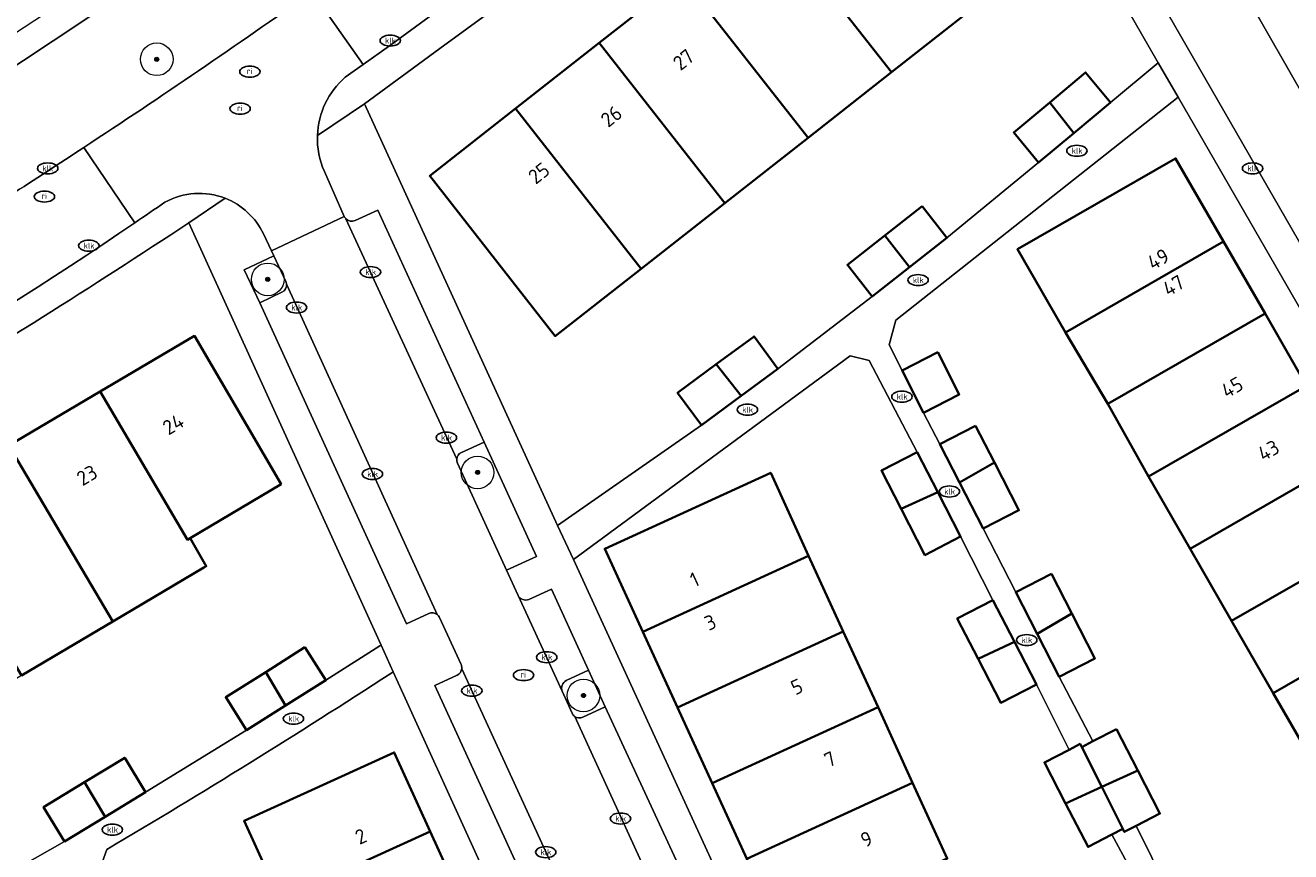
# Model space of a CAD drawing. Header units: metres. Extents: x 103671 to 105190, y 427150 to 429171.
# Tile 37 of 256: x 104104 to 104181, y 427341 to 427392. Entities that reach past the tile are written whole.
import ezdxf
from ezdxf.enums import TextEntityAlignment as Align

# ---------------------------------------------------------------- set-up
doc = ezdxf.new("R2010")
doc.units = ezdxf.units.M
for name, color, linetype, lineweight in [('B-WE-GR-BEPLANTING_CULTUUR_HEESTERS-GV', 253, 'Continuous', 18), ('B-WE-GR-BOOM-S', 253, 'Continuous', 25), ('B-WE-IE-MEUBILAIR-S', 253, 'Continuous', 25), ('B-WE-OG-BEBOUWING-GV', 253, 'Continuous', 35), ('B-WE-OG-BEBOUWING-T18', 7, 'Continuous', 18), ('B-WE-OG-TERREIN_BEGROEID-GV', 253, 'Continuous', 18), ('B-WE-OG-TERREIN_ERF-GV', 253, 'Continuous', 18), ('B-WE-VH-GESLOTENVERHARDING_ASFALT-GV', 253, 'Continuous', 18), ('B-WE-VH-OPENVERHARDING-GV', 253, 'Continuous', 18), ('B-WE-VH-OPENVERHARDING_BETONSTRAATSTEEN-GV', 253, 'Continuous', 18), ('B-WE-VH-OPENVERHARDING_TEGEL-GV', 253, 'Continuous', 18), ('B-WE-VW-MARKERING_PICTOGRAM-G', 253, 'Continuous', 18)]:
    doc.layers.add(name, color=color, linetype=linetype, lineweight=lineweight)
doc.styles.add('NLCS-ISO', font='NLCS-ISO.ttf')
doc.styles.add('NLCS-ISO-M500-T18', font='NLCS-ISO.ttf', dxfattribs={"height": 0.9})

# ---------------------------------------------------------------- blocks, each defined once
blk = doc.blocks.new('SIE-MEUBILAIR_PUT_KOLK-SO')
blk.add_ellipse((0, 0), major_axis=(1.25, 0), ratio=0.54)
at = {"style": 'NLCS-ISO'}
blk.add_text('klk', height=0.75, dxfattribs=at).set_placement((0.03, 0), align=Align.MIDDLE_CENTER)
blk = doc.blocks.new('SIE-MEUBILAIR_PUT_RIOOLPUT-SO')
blk.add_ellipse((0, 0), major_axis=(1.25, 0), ratio=0.54)
at = {"style": 'NLCS-ISO'}
blk.add_text('ri', height=0.75, dxfattribs=at).set_placement((-0.04, 0.07), align=Align.MIDDLE_CENTER)
blk = doc.blocks.new('SGR-BOOM_GBKN-SO')
at = {"linetype": 'ByBlock', "lineweight": 18}
h = blk.add_hatch(color=0, dxfattribs=at)
h.dxf.hatch_style = 1
edge = h.paths.add_edge_path()
edge.add_arc((0, 0), 0.25, 0, 360)
at = {"color": 0, "linetype": 'ByBlock', "lineweight": 18}
for radius in [2, 0.25]:
    blk.add_circle((0, 0), radius, dxfattribs=at)
at = {"color": 0, "linetype": 'ByBlock', "lineweight": 18, "style": 'NLCS-ISO'}
blk.add_attdef('SOORT', (2.5, 0), '', height=1.5, dxfattribs=at)

msp = doc.modelspace()

# ---------------------------------------------------------------- linework, layer by layer
at = {"layer": 'B-WE-GR-BEPLANTING_CULTUUR_HEESTERS-GV', "flags": 128}
for points in [[(104118.821, 427377.795), (104117.012, 427376.944), (104117.963, 427374.923), (104119.32, 427375.561)], [(104119.559, 427376.226), (104118.821, 427377.795)], [(104130.079, 427365.09), (104133.085, 427358.539), (104134.918, 427359.379), (104131.708, 427366.387)], [(104131.708, 427366.387), (104130.325, 427365.753)], [(104138.108, 427352.417), (104136.733, 427351.788)], [(104137.765, 427349.536), (104139.139, 427350.166), (104138.108, 427352.417)], [(104136.487, 427351.125), (104136.487, 427351.124), (104137.102, 427349.782)]]:
    msp.add_lwpolyline(points, dxfattribs=at)
at = {"layer": 'B-WE-GR-BEPLANTING_CULTUUR_HEESTERS-GV'}
for points in [[(104119.32, 427375.561, 0.326071), (104119.602, 427376.077)], [(104119.602, 427376.077, 0.085906), (104119.559, 427376.226)], [(104130.325, 427365.753, 0.269912), (104130.035, 427365.341)], [(104130.035, 427365.341, 0.127078), (104130.079, 427365.09)], [(104136.733, 427351.788, 0.332835), (104136.487, 427351.125)], [(104137.102, 427349.782, 0.126211), (104137.263, 427349.586)], [(104137.263, 427349.586, 0.269553), (104137.765, 427349.536)]]:
    msp.add_lwpolyline(points, format="xyb", dxfattribs=at)
at = {"layer": 'B-WE-OG-BEBOUWING-GV', "flags": 128}
for points in [[(104156.68, 427389.036), (104161.791, 427393.045), (104154.091, 427402.861), (104148.98, 427398.852)], [(104148.98, 427398.852), (104143.869, 427394.843), (104151.569, 427385.026), (104156.68, 427389.036)], [(104146.458, 427381.017), (104151.569, 427385.026), (104143.869, 427394.843), (104138.758, 427390.834)], [(104146.458, 427381.017), (104138.758, 427390.834), (104133.647, 427386.825), (104141.346, 427377.008)], [(104170.11, 427387.185), (104168.57, 427389.025), (104166.381, 427387.193), (104167.856, 427385.314)], [(104141.346, 427377.008), (104133.647, 427386.825), (104128.378, 427382.692), (104136.078, 427372.876)], [(104166.381, 427387.193), (104164.168, 427385.341), (104165.686, 427383.512), (104167.856, 427385.314)], [(104177.021, 427378.672), (104174.086, 427383.761), (104164.4, 427378.203), (104167.336, 427373.107)], [(104158.556, 427380.829), (104156.267, 427379.036), (104157.785, 427377.101), (104160.073, 427378.892)], [(104156.267, 427379.036), (104153.973, 427377.24), (104155.49, 427375.303), (104157.785, 427377.101)], [(104179.569, 427374.254), (104177.021, 427378.672), (104167.336, 427373.107), (104169.938, 427368.721)], [(104182.118, 427369.836), (104179.569, 427374.254), (104169.938, 427368.721), (104172.429, 427364.27)], [(104108.184, 427369.48), (104113.541, 427360.406), (104113.697, 427360.499), (104119.272, 427363.814), (104113.964, 427372.893)], [(104145.94, 427371.151), (104147.459, 427369.213), (104149.72, 427370.877), (104148.262, 427372.859)], [(104159.514, 427371.889), (104157.323, 427370.77), (104158.642, 427368.189), (104160.832, 427369.308)], [(104145.94, 427371.151), (104143.574, 427369.41), (104145.032, 427367.428), (104147.459, 427369.213)], [(104174.975, 427359.851), (104184.666, 427365.417), (104182.118, 427369.836), (104172.429, 427364.27)], [(104113.697, 427360.499), (104113.541, 427360.406), (104108.184, 427369.48), (104102.595, 427366.18), (104108.96, 427355.399), (104114.547, 427358.703), (104114.69, 427358.787)], [(104161.833, 427367.388), (104159.644, 427366.266), (104160.853, 427363.907), (104162.987, 427365.138)], [(104097.006, 427362.881), (104103.373, 427352.096), (104108.96, 427355.399), (104102.595, 427366.18)], [(104158.243, 427365.77), (104156.058, 427364.643), (104157.272, 427362.289), (104159.509, 427363.314)], [(104162.987, 427365.138), (104160.853, 427363.907), (104162.299, 427361.087), (104164.488, 427362.209)], [(104184.666, 427365.417), (104174.975, 427359.851), (104177.521, 427355.432), (104187.213, 427361.001)], [(104141.44, 427354.768), (104151.603, 427359.426), (104149.275, 427364.508), (104139.111, 427359.851)], [(104159.509, 427363.314), (104157.272, 427362.289), (104158.724, 427359.471), (104160.91, 427360.598)], [(104177.521, 427355.432), (104180.067, 427351.013), (104189.763, 427356.579), (104187.213, 427361.001)], [(104143.564, 427350.132), (104153.725, 427354.788), (104151.603, 427359.426), (104141.44, 427354.768)], [(104166.487, 427358.314), (104164.298, 427357.192), (104165.602, 427354.647), (104167.736, 427355.878)], [(104162.888, 427356.709), (104160.706, 427355.576), (104161.981, 427353.119), (104164.219, 427354.145)], [(104192.309, 427352.164), (104189.763, 427356.579), (104180.067, 427351.013), (104182.614, 427346.595)], [(104167.736, 427355.878), (104165.602, 427354.647), (104166.951, 427352.013), (104169.142, 427353.135)], [(104153.725, 427354.788), (104143.564, 427350.132), (104145.689, 427345.496), (104155.853, 427350.154)], [(104164.219, 427354.145), (104161.981, 427353.119), (104163.387, 427350.41), (104165.57, 427351.543)], [(104120.737, 427353.824), (104118.327, 427352.301), (104119.542, 427350.243), (104122.018, 427351.796)], [(104118.327, 427352.301), (104115.877, 427350.754), (104117.143, 427348.737), (104119.542, 427350.243)], [(104145.689, 427345.496), (104147.814, 427340.859), (104157.972, 427345.515), (104155.853, 427350.154)], [(104170.458, 427348.807), (104169.019, 427348.063), (104168.335, 427347.709), (104169.56, 427345.265), (104171.766, 427346.276)], [(104168.335, 427347.709), (104168.238, 427347.896), (104167.561, 427347.546), (104166.053, 427346.766), (104167.352, 427344.253), (104169.56, 427345.265)], [(104107.232, 427345.56), (104108.483, 427343.441), (104110.968, 427344.947), (104109.693, 427347.051)], [(104119.214, 427338.346), (104128.417, 427342.542), (104126.209, 427347.383), (104117.007, 427343.187)], [(104171.766, 427346.276), (104169.56, 427345.265), (104170.849, 427342.694), (104170.945, 427342.507), (104171.67, 427342.882), (104173.13, 427343.637)], [(104107.232, 427345.56), (104104.716, 427344.035), (104105.991, 427341.931), (104108.483, 427343.441)], [(104147.814, 427340.859), (104149.938, 427336.224), (104160.095, 427340.878), (104157.972, 427345.515)], [(104169.56, 427345.265), (104167.352, 427344.253), (104168.725, 427341.596), (104170.187, 427342.352), (104170.849, 427342.694)], [(104130.541, 427337.884), (104128.417, 427342.542), (104119.214, 427338.346), (104121.339, 427333.687)]]:
    msp.add_lwpolyline(points, close=True, dxfattribs=at)
at = {"layer": 'B-WE-OG-TERREIN_BEGROEID-GV'}
for points in [[(104056.927, 427367.326, 0.060352), (104138.118, 427419.693)], [(104140.289, 427416.907, -0.084034), (104020.111, 427347.65)], [(104116.586, 427406.69, -0.030309), (104081.111, 427383.624)], [(104107.179, 427384.432, 0.00863), (104121.17, 427393.959)], [(104098.129, 427378.632, 0.005523), (104107.179, 427384.432)]]:
    msp.add_lwpolyline(points, format="xyb", dxfattribs=at)
at = {"layer": 'B-WE-OG-TERREIN_ERF-GV', "flags": 128}
for points in [[(104135.389, 427395.168), (104129.003, 427390.487), (104124.384, 427387.098), (104136.218, 427361.27), (104145.032, 427367.428), (104143.574, 427369.41), (104145.94, 427371.151), (104148.262, 427372.859), (104149.72, 427370.877), (104155.49, 427375.303), (104153.973, 427377.24), (104156.267, 427379.036), (104158.556, 427380.829), (104160.073, 427378.892), (104165.686, 427383.512), (104164.168, 427385.341), (104166.381, 427387.193), (104168.57, 427389.025), (104170.11, 427387.185), (104173.013, 427389.616), (104160.389, 427411.584)], [(104207.941, 427329.139), (104174.245, 427387.519), (104156.94, 427373.861), (104156.541, 427372.342), (104157.323, 427370.77), (104159.514, 427371.889), (104160.832, 427369.308), (104158.642, 427368.189), (104159.644, 427366.266), (104161.833, 427367.388), (104162.987, 427365.138), (104164.488, 427362.209), (104162.299, 427361.087), (104164.298, 427357.192), (104166.487, 427358.314), (104167.736, 427355.878), (104169.142, 427353.135), (104166.951, 427352.013), (104169.019, 427348.063), (104170.458, 427348.807), (104171.766, 427346.276), (104173.13, 427343.637), (104171.67, 427342.882), (104173.6, 427338.995)], [(104187.706, 427337.756), (104185.183, 427342.189), (104182.614, 427346.595), (104180.067, 427351.013), (104177.521, 427355.432), (104174.975, 427359.851), (104172.429, 427364.27), (104169.938, 427368.721), (104167.336, 427373.107), (104164.4, 427378.203), (104174.086, 427383.761), (104177.021, 427378.672), (104179.569, 427374.254), (104182.118, 427369.836), (104184.666, 427365.417), (104187.213, 427361.001), (104189.763, 427356.579), (104192.309, 427352.164), (104194.857, 427347.747), (104197.405, 427343.329), (104199.953, 427338.911)], [(104076.898, 427358.012), (104086.314, 427331.225), (104094.589, 427335.538), (104093.402, 427337.693), (104095.968, 427339.106), (104098.503, 427340.503), (104099.69, 427338.349), (104105.991, 427341.931), (104104.716, 427344.035), (104107.232, 427345.56), (104109.693, 427347.051), (104110.968, 427344.947), (104117.143, 427348.737), (104115.877, 427350.754), (104118.327, 427352.301), (104120.737, 427353.824), (104122.018, 427351.796), (104125.321, 427353.904), (104125.403, 427353.956), (104113.621, 427379.825)], [(104172.229, 427338.581), (104170.187, 427342.352), (104168.725, 427341.596), (104167.352, 427344.253), (104166.053, 427346.766), (104167.561, 427347.546), (104165.57, 427351.543), (104163.387, 427350.41), (104161.981, 427353.119), (104160.706, 427355.576), (104162.888, 427356.709), (104160.91, 427360.598), (104158.724, 427359.471), (104157.272, 427362.289), (104156.058, 427364.643), (104158.243, 427365.77), (104155.31, 427371.388), (104154.155, 427371.662), (104137.192, 427359.203), (104158.082, 427313.661)], [(104147.814, 427340.859), (104145.689, 427345.496), (104143.564, 427350.132), (104141.44, 427354.768), (104139.111, 427359.851), (104149.275, 427364.508), (104151.603, 427359.426), (104153.725, 427354.788), (104155.853, 427350.154), (104157.972, 427345.515), (104160.095, 427340.878)], [(104126.146, 427352.324), (104125.988, 427352.221)], [(104152.494, 427294.478), (104126.146, 427352.324)], [(104108.583, 427341.436), (104108.117, 427340.119)]]:
    msp.add_lwpolyline(points, dxfattribs=at)
for points in [[(104154.091, 427402.861), (104159.36, 427406.994), (104167.06, 427397.177), (104161.791, 427393.045), (104156.68, 427389.036), (104151.569, 427385.026), (104146.458, 427381.017), (104141.346, 427377.008), (104136.078, 427372.876), (104128.378, 427382.692), (104133.647, 427386.825), (104138.758, 427390.834), (104143.869, 427394.843), (104148.98, 427398.852)], [(104097.786, 427348.792), (104092.199, 427345.489), (104086.44, 427342.084), (104080.066, 427352.879), (104085.827, 427356.281), (104091.417, 427359.581), (104097.006, 427362.881), (104102.595, 427366.18), (104108.184, 427369.48), (104113.964, 427372.893), (104119.272, 427363.814), (104113.697, 427360.499), (104114.69, 427358.787), (104114.547, 427358.703), (104108.96, 427355.399), (104103.373, 427352.096)], [(104121.339, 427333.687), (104119.214, 427338.346), (104117.007, 427343.187), (104126.209, 427347.383), (104128.417, 427342.542), (104130.541, 427337.884), (104132.666, 427333.225), (104134.79, 427328.566), (104136.915, 427323.907), (104139.039, 427319.248), (104141.164, 427314.589), (104143.288, 427309.93), (104145.413, 427305.272), (104147.537, 427300.613), (104149.745, 427295.772), (104140.542, 427291.575), (104138.335, 427296.416), (104136.21, 427301.075), (104134.086, 427305.734), (104131.961, 427310.393), (104129.837, 427315.052), (104127.712, 427319.71), (104125.588, 427324.369), (104123.463, 427329.028)]]:
    msp.add_lwpolyline(points, close=True, dxfattribs=at)
at = {"layer": 'B-WE-OG-TERREIN_ERF-GV'}
for points in [[(104113.621, 427379.825, -0.024509), (104076.898, 427358.012)], [(104125.988, 427352.221, -0.011259), (104108.583, 427341.436)]]:
    msp.add_lwpolyline(points, format="xyb", dxfattribs=at)
at = {"layer": 'B-WE-VH-GESLOTENVERHARDING_ASFALT-GV'}
for points in [[(104138.118, 427419.693, -0.060352), (104056.927, 427367.326)], [(104020.111, 427347.65, 0.084034), (104140.289, 427416.907)], [(104081.111, 427383.624, 0.030309), (104116.586, 427406.69)]]:
    msp.add_lwpolyline(points, format="xyb", dxfattribs=at)
at = {"layer": 'B-WE-VH-OPENVERHARDING-GV'}
for points in [[(104115.838, 427381.323, 0.222609), (104112.153, 427381.081)], [(104112.153, 427381.081, -0.001867), (104110.31, 427379.82)], [(104076.898, 427358.012, 0.024509), (104113.621, 427379.825)], [(104110.31, 427379.82, -0.031362), (104077.704, 427360.558)], [(104123.238, 427380.067, -0.083333), (104123.142, 427380.211)], [(104119.559, 427376.226, -0.085906), (104119.602, 427376.077)], [(104130.079, 427365.09, -0.127078), (104130.035, 427365.341)], [(104128.84, 427355.825, -0.119576), (104128.988, 427355.639)], [(104130.301, 427352.772, -0.123145), (104130.345, 427352.529)], [(104137.263, 427349.586, -0.126211), (104137.102, 427349.782)]]:
    msp.add_lwpolyline(points, format="xyb", dxfattribs=at)
at = {"layer": 'B-WE-VH-OPENVERHARDING-GV', "flags": 128}
for points in [[(104113.621, 427379.825), (104115.838, 427381.323)], [(104123.142, 427380.211), (104118.68, 427378.095), (104118.821, 427377.795), (104119.559, 427376.226)], [(104130.035, 427365.341), (104123.238, 427380.067)], [(104119.602, 427376.077), (104119.626, 427376.025), (104128.838, 427355.831), (104128.84, 427355.825)], [(104137.102, 427349.782), (104136.487, 427351.124), (104136.487, 427351.125), (104133.795, 427356.991), (104133.085, 427358.539), (104130.079, 427365.09)], [(104128.988, 427355.639), (104130.301, 427352.772)], [(104130.345, 427352.529), (104130.357, 427352.503), (104151.372, 427306.723), (104151.393, 427306.678)], [(104160.759, 427298.288), (104137.266, 427349.58), (104137.263, 427349.586)]]:
    msp.add_lwpolyline(points, dxfattribs=at)
at = {"layer": 'B-WE-VH-OPENVERHARDING_BETONSTRAATSTEEN-GV', "flags": 128}
for points in [[(104166.031, 427415.373), (104166.055, 427415.331), (104197.126, 427361.067), (104197.149, 427361.027)], [(104197.149, 427361.027), (104197.126, 427361.067), (104166.055, 427415.331)], [(104162.148, 427412.545), (104223.654, 427305.762), (104227.997, 427308.335), (104225.847, 427312.033)], [(104130.377, 427400.728), (104121.244, 427394.011), (104121.207, 427393.985), (104121.17, 427393.959), (104124.301, 427389.517), (104125.909, 427390.65), (104133.954, 427396.565)], [(104123.195, 427388.737), (104124.301, 427389.517), (104121.17, 427393.959)], [(104110.31, 427379.82), (104107.179, 427384.432)], [(104107.179, 427384.432), (104110.31, 427379.82)], [(104118.186, 427379.145), (104118.68, 427378.095), (104123.142, 427380.211), (104121.925, 427382.963)], [(104125.198, 427380.596), (104123.807, 427379.958)], [(104130.325, 427365.753), (104131.708, 427366.387), (104125.198, 427380.596)], [(104123.238, 427380.067), (104130.035, 427365.341)], [(104128.84, 427355.825), (104128.838, 427355.831), (104119.626, 427376.025), (104119.602, 427376.077)], [(104119.32, 427375.561), (104117.963, 427374.923), (104126.966, 427355.263), (104128.325, 427355.885)], [(104135.836, 427357.377), (104134.458, 427356.745)], [(104136.733, 427351.788), (104138.108, 427352.417), (104135.836, 427357.377)], [(104133.795, 427356.991), (104136.487, 427351.125)], [(104151.393, 427306.678), (104151.372, 427306.723), (104130.357, 427352.503), (104130.345, 427352.529)], [(104130.054, 427352.11), (104128.695, 427351.487), (104149.438, 427306.193), (104150.798, 427306.815)]]:
    msp.add_lwpolyline(points, dxfattribs=at)
at = {"layer": 'B-WE-VH-OPENVERHARDING_BETONSTRAATSTEEN-GV'}
for points in [[(104121.17, 427393.959, -0.00863), (104107.179, 427384.432)], [(104121.503, 427385.171, -0.20577), (104123.195, 427388.737)], [(104121.925, 427382.963, -0.114117), (104121.503, 427385.171)], [(104107.179, 427384.432, -0.005523), (104098.129, 427378.632)], [(104112.153, 427381.081, -0.222609), (104115.838, 427381.323)], [(104115.838, 427381.323, -0.190469), (104118.186, 427379.145)], [(104110.31, 427379.82, 0.001867), (104112.153, 427381.081)], [(104077.704, 427360.558, 0.031362), (104110.31, 427379.82)], [(104123.807, 427379.958, -0.318585), (104123.238, 427380.067)], [(104119.602, 427376.077, -0.326071), (104119.32, 427375.561)], [(104130.035, 427365.341, -0.269912), (104130.325, 427365.753)], [(104134.458, 427356.745, -0.38546), (104133.795, 427356.991)], [(104128.325, 427355.885, -0.280792), (104128.84, 427355.825)], [(104130.345, 427352.529, -0.273775), (104130.054, 427352.11)], [(104136.487, 427351.125, -0.332835), (104136.733, 427351.788)]]:
    msp.add_lwpolyline(points, format="xyb", dxfattribs=at)
at = {"layer": 'B-WE-VH-OPENVERHARDING_TEGEL-GV', "flags": 128}
for points in [[(104224.222, 427304.776), (104223.823, 427305.469), (104223.654, 427305.762), (104162.148, 427412.545)], [(104160.389, 427411.584), (104173.013, 427389.616), (104174.245, 427387.519), (104207.941, 427329.139), (104208.873, 427327.489), (104222.135, 427304.512), (104223.526, 427302.279)], [(104133.954, 427396.565), (104125.909, 427390.65), (104124.301, 427389.517), (104123.195, 427388.737)], [(104121.503, 427385.171), (104124.384, 427387.098), (104129.003, 427390.487), (104135.389, 427395.168)], [(104170.221, 427287.247), (104170.188, 427287.225), (104165.031, 427298.495), (104164.277, 427300.14), (104158.082, 427313.661), (104137.192, 427359.203), (104136.218, 427361.27), (104124.384, 427387.098), (104121.503, 427385.171)], [(104121.925, 427382.963), (104123.142, 427380.211)], [(104115.838, 427381.323), (104113.621, 427379.825), (104125.403, 427353.956), (104126.146, 427352.324), (104152.494, 427294.478), (104153.364, 427292.567), (104164.253, 427268.665), (104165.34, 427266.297), (104165.575, 427266.418)], [(104123.807, 427379.958), (104125.198, 427380.596), (104131.708, 427366.387), (104134.918, 427359.379), (104133.085, 427358.539), (104133.795, 427356.991)], [(104128.325, 427355.885), (104126.966, 427355.263), (104117.963, 427374.923), (104117.012, 427376.944), (104118.821, 427377.795), (104118.68, 427378.095), (104118.186, 427379.145)], [(104134.458, 427356.745), (104135.836, 427357.377), (104138.108, 427352.417), (104139.139, 427350.166), (104162.554, 427299.599), (104161.062, 427298.916)], [(104130.301, 427352.772), (104128.988, 427355.639)], [(104125.988, 427352.221), (104126.146, 427352.324), (104125.403, 427353.956), (104125.321, 427353.904), (104122.018, 427351.796), (104119.542, 427350.243), (104117.143, 427348.737), (104110.968, 427344.947), (104108.483, 427343.441), (104105.991, 427341.931), (104099.69, 427338.349), (104097.219, 427336.987), (104094.589, 427335.538), (104086.314, 427331.225), (104086.932, 427329.469), (104087.398, 427329.711)], [(104128.695, 427351.487), (104130.054, 427352.11)], [(104157.204, 427294.051), (104156.969, 427294.541), (104156.289, 427296.026), (104154.475, 427295.195), (104149.438, 427306.193), (104128.695, 427351.487)], [(104139.139, 427350.166), (104137.765, 427349.536)], [(104161.062, 427298.916), (104162.554, 427299.599), (104139.139, 427350.166)], [(104137.263, 427349.586), (104137.266, 427349.58), (104160.759, 427298.288)], [(104173.6, 427338.995), (104171.67, 427342.882), (104170.945, 427342.507), (104170.849, 427342.694), (104170.187, 427342.352), (104172.229, 427338.581)], [(104124.435, 427299.42), (104122.941, 427302.857), (104121.761, 427305.835), (104120.58, 427308.813), (104119.011, 427312.266), (104117.866, 427315.262), (104116.72, 427318.257), (104115.312, 427321.816), (104114.114, 427324.856), (104112.915, 427327.895), (104111.468, 427331.22), (104110.34, 427334.215), (104109.212, 427337.211), (104108.117, 427340.119), (104108.583, 427341.436)]]:
    msp.add_lwpolyline(points, dxfattribs=at)
msp.add_lwpolyline([(104136.218, 427361.27), (104137.192, 427359.203), (104154.155, 427371.662), (104155.31, 427371.388), (104158.243, 427365.77), (104159.509, 427363.314), (104160.91, 427360.598), (104162.888, 427356.709), (104164.219, 427354.145), (104165.57, 427351.543), (104167.561, 427347.546), (104168.238, 427347.896), (104168.335, 427347.709), (104169.019, 427348.063), (104166.951, 427352.013), (104165.602, 427354.647), (104164.298, 427357.192), (104162.299, 427361.087), (104160.853, 427363.907), (104159.644, 427366.266), (104158.642, 427368.189), (104157.323, 427370.77), (104156.541, 427372.342), (104156.94, 427373.861), (104174.245, 427387.519), (104173.013, 427389.616), (104170.11, 427387.185), (104167.856, 427385.314), (104165.686, 427383.512), (104160.073, 427378.892), (104157.785, 427377.101), (104155.49, 427375.303), (104149.72, 427370.877), (104147.459, 427369.213), (104145.032, 427367.428)], close=True, dxfattribs=at)
at = {"layer": 'B-WE-VH-OPENVERHARDING_TEGEL-GV'}
for points in [[(104123.195, 427388.737, 0.20577), (104121.503, 427385.171)], [(104121.503, 427385.171, 0.114117), (104121.925, 427382.963)], [(104118.186, 427379.145, 0.190469), (104115.838, 427381.323)], [(104123.142, 427380.211, 0.083333), (104123.238, 427380.067)], [(104123.238, 427380.067, 0.318585), (104123.807, 427379.958)], [(104133.795, 427356.991, 0.38546), (104134.458, 427356.745)], [(104128.84, 427355.825, 0.280792), (104128.325, 427355.885)], [(104128.988, 427355.639, 0.119576), (104128.84, 427355.825)], [(104130.054, 427352.11, 0.273775), (104130.345, 427352.529)], [(104130.345, 427352.529, 0.123145), (104130.301, 427352.772)], [(104108.583, 427341.436, 0.011259), (104125.988, 427352.221)], [(104137.765, 427349.536, -0.269553), (104137.263, 427349.586)]]:
    msp.add_lwpolyline(points, format="xyb", dxfattribs=at)
at = {"layer": 'B-WE-VW-MARKERING_PICTOGRAM-G', "flags": 128}
msp.add_lwpolyline([(104106.852, 427393.993), (104096.905, 427387.461)], dxfattribs=at)

# ---------------------------------------------------------------- block references
at = {"layer": 'B-WE-GR-BOOM-S', "xscale": 0.5, "yscale": 0.5, "zscale": 0.5}
for p in [(104111.652, 427389.833), (104118.455, 427376.355), (104131.315, 427364.528), (104137.802, 427350.864)]:
    msp.add_blockref('SGR-BOOM_GBKN-SO', p, dxfattribs=at)
at = {"layer": 'B-WE-IE-MEUBILAIR-S', "xscale": 0.5, "yscale": 0.5, "zscale": 0.5}
for name, p in [('SIE-MEUBILAIR_PUT_KOLK-SO', (104125.96, 427390.98)), ('SIE-MEUBILAIR_PUT_RIOOLPUT-SO', (104117.359, 427389.077)), ('SIE-MEUBILAIR_PUT_RIOOLPUT-SO', (104116.762, 427386.812)), ('SIE-MEUBILAIR_PUT_KOLK-SO', (104168.04, 427384.23)), ('SIE-MEUBILAIR_PUT_KOLK-SO', (104104.97, 427383.15)), ('SIE-MEUBILAIR_PUT_KOLK-SO', (104178.81, 427383.15)), ('SIE-MEUBILAIR_PUT_RIOOLPUT-SO', (104104.768, 427381.425)), ('SIE-MEUBILAIR_PUT_KOLK-SO', (104107.49, 427378.42)), ('SIE-MEUBILAIR_PUT_KOLK-SO', (104124.75, 427376.8)), ('SIE-MEUBILAIR_PUT_KOLK-SO', (104158.31, 427376.31)), ('SIE-MEUBILAIR_PUT_KOLK-SO', (104120.22, 427374.63)), ('SIE-MEUBILAIR_PUT_KOLK-SO', (104157.32, 427369.17)), ('SIE-MEUBILAIR_PUT_KOLK-SO', (104147.85, 427368.37)), ('SIE-MEUBILAIR_PUT_KOLK-SO', (104129.4, 427366.66)), ('SIE-MEUBILAIR_PUT_KOLK-SO', (104124.87, 427364.43)), ('SIE-MEUBILAIR_PUT_KOLK-SO', (104160.23, 427363.36)), ('SIE-MEUBILAIR_PUT_KOLK-SO', (104164.97, 427354.26)), ('SIE-MEUBILAIR_PUT_KOLK-SO', (104135.55, 427353.21)), ('SIE-MEUBILAIR_PUT_RIOOLPUT-SO', (104134.133, 427352.114)), ('SIE-MEUBILAIR_PUT_KOLK-SO', (104130.96, 427351.16)), ('SIE-MEUBILAIR_PUT_KOLK-SO', (104120.03, 427349.45)), ('SIE-MEUBILAIR_PUT_KOLK-SO', (104140.07, 427343.33)), ('SIE-MEUBILAIR_PUT_KOLK-SO', (104108.93, 427342.65)), ('SIE-MEUBILAIR_PUT_KOLK-SO', (104135.49, 427341.27))]:
    msp.add_blockref(name, p, dxfattribs=at)

# ---------------------------------------------------------------- texts
at = {"layer": 'B-WE-OG-BEBOUWING-T18', "style": 'NLCS-ISO-M500-T18'}
for s, rotation, p in [('27', 38.1, (104143.934, 427389.81)), ('26', 38.1, (104139.515, 427386.344)), ('25', 38.1, (104135.073, 427382.86)), ('49', 30, (104173.026, 427377.593)), ('47', 30, (104173.958, 427375.976)), ('45', 30, (104177.554, 427369.743)), ('24', 30.6, (104112.666, 427367.481)), ('43', 30, (104179.784, 427365.876)), ('23', 30.6, (104107.378, 427364.359)), ('1', 24.6, (104144.608, 427357.97)), ('3', 24.6, (104145.575, 427355.347)), ('5', 24.7, (104150.878, 427351.403)), ('7', 24.5, (104152.914, 427346.961)), ('2', 24.5, (104124.159, 427342.238)), ('9', 24.6, (104155.15, 427342.069))]:
    msp.add_text(s, height=0.9, rotation=rotation, dxfattribs=at).set_placement(p, align=Align.MIDDLE)

doc.saveas('drawing.dxf')
